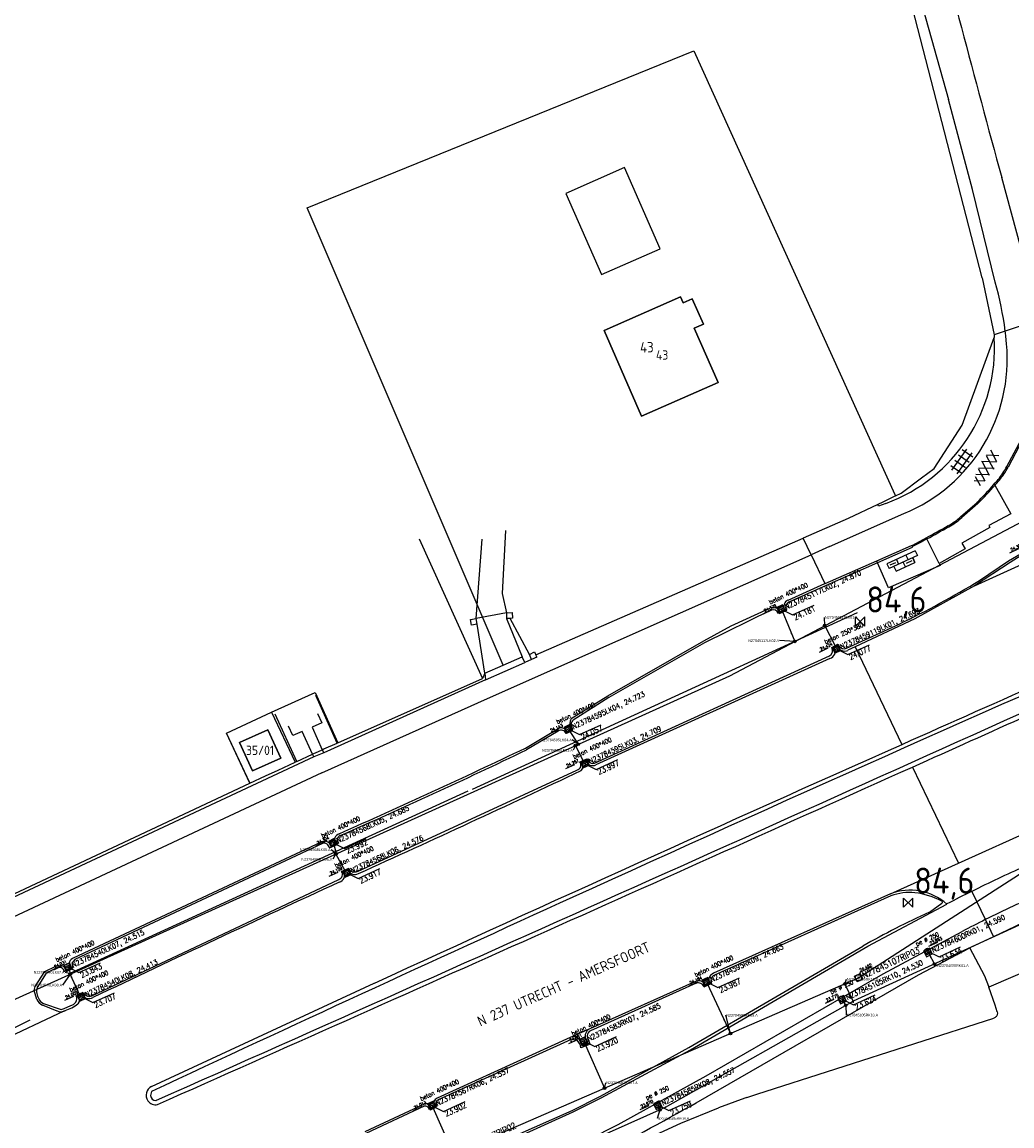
# Model space of a CAD drawing. Extents: x 145741 to 149421, y 457889 to 459999.
# Tile 80 of 84: x 149074 to 149169, y 459683 to 459789. Entities that reach past the tile are written whole.
import ezdxf
from ezdxf.enums import TextEntityAlignment as Align

# ---------------------------------------------------------------- set-up
doc = ezdxf.new("R2010")
doc.units = 0
doc.header["$LTSCALE"] = 4
doc.layers.get('0').update_dxf_attribs({"linetype": 'CONTINUOUS'})
doc.layers.add('alg_hulplijn_afstand', color=6, linetype='CONTINUOUS', plot=False)
for name, color, linetype in [('b_kal_riool__hwa_beton_300', 2, 'CONTINUOUS'), ('b_kal_riool__hwa_pvc_110', 4, 'CONTINUOUS'), ('b_kal_riool__hwa_pvc_125', 2, 'CONTINUOUS'), ('b_kal_riool_hwa_bodemkolk_beton_250x380', 7, 'CONTINUOUS'), ('b_kal_riool_hwa_bodemkolk_pe_rond_250', 7, 'CONTINUOUS'), ('b_kal_riool_hwa_bodemput_beton_400x400', 7, 'CONTINUOUS'), ('b_rio_rwa_kolk_straat_beton @ 1', 3, 'CONTINUOUS'), ('b_rio_rwa_put_inspectie', 170, 'CONTINUOUS'), ('b_rio_txt_bob @ 1', 12, 'CONTINUOUS'), ('MC_MP_aansluit_nummer', 7, 'CONTINUOUS')]:
    doc.layers.add(name, color=color, linetype=linetype)
doc.styles.add('ISO', font='ISO')
doc.styles.add('MC', font='arial.ttf')
doc.styles.add('MUG_standaard', font='romans.shx', dxfattribs={"width": 0.85, "height": 2})
doc.styles.add('MUG_standaard_groot', font='romans.shx', dxfattribs={"width": 0.85, "height": 4})
doc.styles.get("Standard").update_dxf_attribs({"font": 'ISO'})
doc.linetypes.add('HAAG', pattern='A,0.25,-0.25,[151,BLOK.SHX,S=0.25,R=0,X=0,Y=0],-0.25,0.25', length=1)
doc.linetypes.add('RASTER', pattern='A,0.25,-0.25,[150,BLOK.SHX,S=0.25,R=0,X=0,Y=0],-0.25,0.25', length=1)
doc.dimstyles.new('ISO-25', dxfattribs={"dimtxt": 2.5, "dimasz": 2.5, "dimexe": 1.25, "dimexo": 0.625, "dimtad": 1, "dimtxsty": 'Standard', "dimcen": 2.5, "dimadec": 0, "dimazin": 0, "dimtfac": 1, "dimtmove": 0, "dimatfit": 3, "dimfxl": 1, "dimarcsym": 0})

# ---------------------------------------------------------------- blocks, each defined once
blk = doc.blocks.new('kilometerpaal')
at = {"color": 0}
for p, q in [((-0.44, 0.44), (0.44, -0.44)), ((-0.44, -0.44), (-0.44, 0.44)), ((0.44, 0.44), (-0.44, -0.44)), ((0.44, -0.44), (0.44, 0.44))]:
    blk.add_line(p, q, dxfattribs=at)
at = {"color": 0, "style": 'ISO'}
blk.add_attdef('KILOMETERPAAL', (0.59, 0.87), '', height=2.5, dxfattribs=at)
blk = doc.blocks.new('b_rio_rwa_put_inspectie')
for points in [[(-1, 0, -0.414214), (0, 1), (-1, 1)], [(1, 1), (0, 1, -0.414214), (1, 0)]]:
    blk.add_hatch(color=256).paths.add_polyline_path(points)
h = blk.add_hatch(color=256)
h.paths.add_polyline_path([(-1, 0), (-1, -1), (0, -1, -0.414214)])
h.paths.add_polyline_path([(1, -1), (1, 0, -0.414214), (0, -1)])
for p, q in [((-1, 1), (1, 1)), ((-1, -1), (-1, 1)), ((0.74, 0.71), (1.37, 1.41)), ((1, 1), (1, -1)), ((1, -1), (-1, -1))]:
    blk.add_line(p, q)
blk.add_lwpolyline([(1.37, 1.41), (5.37, 1.41)])
blk.add_circle((0, 0), 1)
blk.add_point((0, 0))
blk.add_text('R', height=1).set_placement((0, 0), align=Align.MIDDLE_CENTER)
at = {"style": 'MUG_standaard', "width": 0.85}
blk.add_attdef('hoogte', (1.37, 1.51), '', height=1, dxfattribs=at)
blk.add_attdef('txt', text='', height=2, dxfattribs=at).set_placement((1.5, -0.01), align=Align.MIDDLE_LEFT)
blk = doc.blocks.new('b_rio_txt_bob')
at = {"layer": 'alg_hulplijn_afstand'}
blk.add_lwpolyline([(31.4, 0), (0, 0)], dxfattribs=at)
at = {"style": 'MUG_standaard', "width": 0.85}
blk.add_attdef('hoogte', (7.5, 2.5), '', height=10, dxfattribs=at)
blk.add_attdef('txt', text='', height=10, dxfattribs=at).set_placement((15.8, -15.8), align=Align.BOTTOM_CENTER)
blk = doc.blocks.new('b_rio_rwa_kolk_straat_beton')
for p, q in [((1.25, 1.25), (-1.25, 1.25)), ((-1.25, 1.25), (-1.25, -1.25)), ((-0.94, 0.63), (0.94, 0.63)), ((0.94, 0), (-0.94, 0)), ((1.25, -1.25), (1.25, 1.25)), ((-1.25, -1.25), (1.25, -1.25)), ((-0.94, -0.62), (0.94, -0.62))]:
    blk.add_line(p, q)
at = {"style": 'MUG_standaard', "width": 0.85}
blk.add_attdef('txt', text='', height=2, dxfattribs=at).set_placement((1.75, -0.01), align=Align.MIDDLE_LEFT)
blk = doc.blocks.new('b_kal_riool_hwa_bodemkolk_beton_250x380')
at = {"layer": 'b_kal_riool_hwa_bodemkolk_beton_250x380', "linetype": 'ByBlock', "lineweight": -2}
for p, q in [((-0.5, -0.5), (-0.5, 0.5)), ((-0.5, 0.5), (0, 0.5)), ((0, 0.5), (0.5, 0.5)), ((0, 0), (1.38, -1.73)), ((0.5, 0.5), (0.5, -0.5)), ((0.5, -0.5), (-0.5, -0.5))]:
    blk.add_line(p, q, dxfattribs=at)
blk.add_lwpolyline([(1.38, -1.73), (5.53, -1.77)], dxfattribs=at)
at = {"layer": 'b_kal_riool_hwa_bodemkolk_beton_250x380', "linetype": 'ByBlock', "lineweight": -2, "insert": (-1.35, 2.36), "char_height": 0.8, "attachment_point": 1, "style": 'MUG_standaard_groot'}
blk.add_mtext_dynamic_manual_height_columns('beton 250*380', width=8.1296, gutter_width=6.45, heights=[1.1], dxfattribs=at)
at = {"layer": 'b_kal_riool_hwa_bodemkolk_beton_250x380', "linetype": 'ByBlock', "lineweight": -2, "style": 'MUG_standaard', "width": 0.85}
blk.add_attdef('hoogte', (1.44, -2.79), '', height=1, dxfattribs=at)
blk = doc.blocks.new('b_kal_riool_hwa_bodemkolk_pe_rond_250')
at = {"layer": 'b_kal_riool_hwa_bodemkolk_pe_rond_250'}
blk.add_line((0, 0), (1.38, -1.73), dxfattribs=at)
blk.add_lwpolyline([(1.38, -1.73), (5.53, -1.77)], dxfattribs=at)
blk.add_circle((0, 0), 0.52, dxfattribs=at)
at = {"layer": 'b_kal_riool_hwa_bodemkolk_pe_rond_250', "insert": (-1.35, 2.36), "char_height": 0.8, "attachment_point": 1, "style": 'MUG_standaard_groot'}
blk.add_mtext_dynamic_manual_height_columns('pe {\\H0.91667x;Ø 250}', width=7.1758, gutter_width=20, heights=[1.1], dxfattribs=at)
at = {"layer": 'b_kal_riool_hwa_bodemkolk_pe_rond_250', "style": 'MUG_standaard', "width": 0.85}
blk.add_attdef('hoogte', (1.44, -2.79), '', height=1, dxfattribs=at)
blk = doc.blocks.new('b_kal_riool_hwa_bodemput_beton_400x400')
at = {"layer": 'b_kal_riool_hwa_bodemput_beton_400x400'}
for p, q in [((-0.5, 0.5), (0, 0.5)), ((-0.5, 0.5), (-0.5, -0.5)), ((0, 0.5), (0.5, 0.5)), ((0, 0), (1.38, -1.73)), ((0.5, 0.5), (0.5, -0.5)), ((0.5, -0.5), (-0.5, -0.5))]:
    blk.add_line(p, q, dxfattribs=at)
blk.add_lwpolyline([(1.38, -1.73), (5.53, -1.77)], dxfattribs=at)
at = {"layer": 'b_kal_riool_hwa_bodemput_beton_400x400', "insert": (-1.35, 2.36), "char_height": 0.8, "attachment_point": 1, "style": 'MUG_standaard_groot'}
blk.add_mtext_dynamic_manual_height_columns('beton 400*400', width=9.0862, gutter_width=0, heights=[1.1], dxfattribs=at)
at = {"layer": 'b_kal_riool_hwa_bodemput_beton_400x400', "style": 'MUG_standaard', "width": 0.85}
blk.add_attdef('hoogte', (1.44, -2.79), '', height=1, dxfattribs=at)
blk = doc.blocks.new('MC_MP_100')
at = {"color": 1}
for p, q in [((-0.1, 0), (0.1, 0)), ((0, -0.1), (0, 0.1))]:
    blk.add_line(p, q, dxfattribs=at)
blk.add_circle((0, 0), 0.5)
at = {"style": 'MC', "flags": 1}
for tag, p in [('$POINTNRA', (0.6, 2.5)), ('$POINTNR', (0.6, 1.3)), ('$DESCR', (0.6, 0.1)), ('$GROUP', (0.6, -1.1))]:
    blk.add_attdef(tag, p, '', height=1, dxfattribs=at)

msp = doc.modelspace()

# ---------------------------------------------------------------- linework, layer by layer
at = {"linetype": 'Continuous'}
for p, q in [((149166.56, 459764.4), (149156.93, 459801.72)), ((149160.46, 459791.83), (149163.33, 459781.5)), ((149101.77, 459771.1), (149138.9, 459786.2)), ((149138.9, 459786.2), (149158.18, 459743.6)), ((149165.63, 459772.87), (149163.33, 459781.5)), ((149132.22, 459774.98), (149126.59, 459772.5)), ((149135.66, 459767.18), (149132.22, 459774.98)), ((149170.31, 459767.18), (149168.45, 459774.01)), ((149126.59, 459772.5), (149130.03, 459764.7)), ((149167.83, 459763.98), (149165.63, 459772.87)), ((149120.57, 459727.2), (149101.77, 459771.1)), ((149130.03, 459764.7), (149135.66, 459767.18)), ((149166.56, 459764.4), (149167.71, 459758.91)), ((149130.26, 459759.32), (149137.61, 459762.56)), ((149137.61, 459762.56), (149137.86, 459762)), ((149137.86, 459762), (149138.74, 459762.39)), ((149138.74, 459762.39), (149139.82, 459759.95)), ((149139.82, 459759.95), (149138.91, 459759.55)), ((149172.13, 459760.42), (149168.79, 459759.28)), ((149133.87, 459751.11), (149130.26, 459759.32)), ((149138.91, 459759.55), (149141.21, 459754.34)), ((149164.64, 459750.24), (149167.74, 459758.65)), ((149168.79, 459759.28), (149167.71, 459758.91)), ((149167.71, 459758.91), (149167.74, 459758.77)), ((149167.74, 459758.77), (149167.74, 459758.65)), ((149168.91, 459758.07), (149168.86, 459758.78)), ((149141.21, 459754.34), (149133.87, 459751.11)), ((149161.96, 459746.08), (149164.64, 459750.24)), ((149165.85, 459734.82), (149198.5, 459749.66)), ((149168.95, 459746.27), (149170.36, 459748.9)), ((149170.46, 459748.84), (149169.06, 459746.21)), ((149160.75, 459745.18), (149161.96, 459746.08)), ((149158.78, 459743.72), (149160.75, 459745.18)), ((149167.74, 459744.6), (149167.8, 459744.49)), ((149167.8, 459744.49), (149169.32, 459741.74)), ((149157.05, 459742.86), (149156.57, 459742.64)), ((149158.24, 459743.45), (149157.05, 459742.86)), ((149158.18, 459743.6), (149158.24, 459743.45)), ((149158.24, 459743.45), (149158.78, 459743.72)), ((149164.53, 459741.47), (149166.06, 459742.8)), ((149151.91, 459738.59), (149159.06, 459741.76)), ((149156.57, 459742.64), (149153.71, 459741.29)), ((149156.63, 459742.48), (149156.57, 459742.64)), ((149157.32, 459742.74), (149156.63, 459742.48)), ((149166.15, 459742.72), (149164.61, 459741.38)), ((149169.32, 459741.74), (149167.2, 459740.6)), ((149153.71, 459741.29), (149149.38, 459739.4)), ((149167.3, 459740.43), (149164.63, 459738.93)), ((149167.2, 459740.6), (149167.3, 459740.43)), ((149123.72, 459728.2), (149149.38, 459739.4)), ((149150.14, 459737.81), (149149.38, 459739.4)), ((149151.91, 459738.59), (149150.14, 459737.81)), ((149156.45, 459737.21), (149159.79, 459738.68)), ((149160.72, 459739.02), (149159.82, 459738.57)), ((149159.82, 459738.57), (149159.86, 459738.49)), ((149161.27, 459739.32), (149160.72, 459739.02)), ((149161.27, 459739.32), (149161.21, 459739.43)), ((149162.44, 459736.98), (149161.27, 459739.32)), ((149164.63, 459738.93), (149164.94, 459738.39)), ((149119.08, 459724), (149150.14, 459737.81)), ((149150.14, 459737.81), (149151.47, 459735.03)), ((149159.86, 459738.49), (149156.53, 459737.02)), ((149164.94, 459738.39), (149162.44, 459736.98)), ((149169.11, 459737.22), (149171.02, 459738.35)), ((149170.92, 459738.11), (149169.25, 459737.05)), ((149151.51, 459735.04), (149156.45, 459737.21)), ((149156.53, 459737.02), (149151.6, 459734.85)), ((149156.53, 459737.02), (149156.45, 459737.21)), ((149157.58, 459734.63), (149156.53, 459737.02)), ((149162.54, 459736.76), (149157.58, 459734.63)), ((149162.44, 459736.98), (149162.54, 459736.76)), ((149169.25, 459737.05), (149165.85, 459734.82)), ((149166.32, 459735.34), (149169.11, 459737.22)), ((149147.93, 459733.44), (149151.47, 459735.03)), ((149151.6, 459734.85), (149148.01, 459733.24)), ((149151.47, 459735.03), (149151.51, 459735.04)), ((149165.85, 459734.82), (149160.12, 459731.64)), ((149146.29, 459732.49), (149139.9, 459729.35)), ((149142.48, 459730.97), (149146.19, 459732.68)), ((149147.78, 459732.45), (149147.02, 459732.15)), ((149147.18, 459732.33), (149147.58, 459732.51)), ((149153.56, 459728.84), (149158.6, 459731.15)), ((149160.12, 459731.64), (149154.37, 459728.96)), ((149139.83, 459729.55), (149142.48, 459730.97)), ((149130.63, 459724.25), (149139.83, 459729.55)), ((149139.9, 459729.35), (149130.71, 459724.09)), ((149152.15, 459728.91), (149152.72, 459729.21)), ((149152.67, 459729.04), (149152.33, 459728.88)), ((149120.57, 459727.2), (149122.39, 459728)), ((149122.67, 459727.47), (149122.39, 459728)), ((149123.82, 459727.98), (149123.31, 459727.75)), ((149123.77, 459728.08), (149123.72, 459728.2)), ((149123.82, 459727.98), (149123.77, 459728.08)), ((149129.36, 459717.81), (149151.9, 459728.09)), ((149154.37, 459728.96), (149153.67, 459728.63)), ((149154.37, 459728.96), (149158.85, 459719.58)), ((149118.82, 459726.43), (149120.57, 459727.2)), ((149118.88, 459725.79), (149122.67, 459727.47)), ((149123.31, 459727.75), (149122.67, 459727.47)), ((149151.95, 459727.86), (149129.47, 459717.63)), ((149118.88, 459725.79), (149103.34, 459718.8)), ((149104.69, 459719.76), (149118.58, 459725.91)), ((149118.82, 459726.43), (149118.58, 459725.91)), ((149118.82, 459726.43), (149118.88, 459725.79)), ((149098.32, 459722.68), (149102.53, 459724.59)), ((149102.53, 459724.59), (149104.69, 459719.76)), ((149103.16, 459716.87), (149119.08, 459724)), ((149127.12, 459722.07), (149130.63, 459724.25)), ((149130.71, 459724.09), (149127.3, 459721.93)), ((149094.01, 459720.67), (149098.32, 459722.68)), ((149096.25, 459715.91), (149094.01, 459720.67)), ((149097.98, 459721.01), (149095.26, 459719.78)), ((149099.21, 459718.29), (149097.98, 459721.01)), ((149122.71, 459719.25), (149125.75, 459721.06)), ((149125.86, 459720.88), (149122.82, 459719.07)), ((149127.25, 459721.1), (149126.62, 459720.64)), ((149126.71, 459720.84), (149127.06, 459721.1)), ((149095.26, 459719.78), (149096.49, 459717.05)), ((149103.36, 459719.16), (149104.62, 459719.73)), ((149104.69, 459719.76), (149104.62, 459719.73)), ((149102.38, 459718.39), (149070.04, 459703.28)), ((149100.76, 459717.97), (149102.26, 459718.66)), ((149102.26, 459718.66), (149102.46, 459718.75)), ((149102.38, 459718.39), (149102.26, 459718.66)), ((149103.34, 459718.8), (149102.38, 459718.39)), ((149102.46, 459718.75), (149102.55, 459718.79)), ((149102.55, 459718.79), (149103.21, 459719.09)), ((149103.21, 459719.09), (149103.36, 459719.16)), ((149103.21, 459719.09), (149103.34, 459718.8)), ((149096.49, 459717.05), (149099.21, 459718.29)), ((149098.96, 459717.14), (149100.6, 459717.89)), ((149100.76, 459717.97), (149100.6, 459717.89)), ((149127.93, 459717.93), (149128.67, 459718.22)), ((149128.51, 459718.03), (149128.12, 459717.85)), ((149159.88, 459717.42), (149164.29, 459708.2)), ((149103.16, 459716.87), (149039.01, 459686.86)), ((149096.26, 459715.88), (149097.76, 459716.59)), ((149097.76, 459716.59), (149098.96, 459717.14)), ((149106.59, 459707.41), (149127.65, 459717.13)), ((149072.03, 459704.52), (149096.26, 459715.88)), ((149096.26, 459715.88), (149096.25, 459715.91)), ((149164.29, 459708.2), (149173.08, 459712.15)), ((149079.33, 459699.1), (149103.14, 459710.25)), ((149103.22, 459710.07), (149079.44, 459698.94)), ((149104.71, 459710.04), (149103.88, 459709.65)), ((149104.09, 459709.9), (149104.45, 459710.05)), ((149157.76, 459705.26), (149164.29, 459708.2)), ((149105.06, 459707.41), (149105.71, 459707.67)), ((149105.65, 459707.51), (149105.32, 459707.36)), ((149081.08, 459695.45), (149104.79, 459706.64)), ((149157.76, 459705.26), (149140.77, 459697.62)), ((149157.81, 459705.07), (149140.86, 459697.44)), ((149165.58, 459705.49), (149166.88, 459702.77)), ((149155.61, 459700.22), (149163.18, 459704.27)), ((149161.51, 459703.5), (149162.71, 459704.36)), ((149166.88, 459702.77), (149167.66, 459701.13)), ((149171.99, 459703.19), (149167.66, 459701.13)), ((149157.07, 459697.58), (149164.66, 459701.65)), ((149167.66, 459701.13), (149165.39, 459700.06)), ((149138.42, 459690.5), (149155.1, 459700.22)), ((149138.55, 459690.28), (149155.61, 459700.22)), ((149160.47, 459697.47), (149165.39, 459700.06)), ((149166.82, 459697.35), (149165.39, 459700.06)), ((149076.56, 459697.8), (149077.63, 459698.32)), ((149077.63, 459698.32), (149078.01, 459698.38)), ((149079.44, 459698.94), (149079.18, 459698.63)), ((149079.18, 459698.63), (149079.21, 459698.11)), ((149173.33, 459698.95), (149167.22, 459696.3)), ((149075.65, 459696.35), (149076.56, 459697.8)), ((149076.68, 459697.62), (149075.82, 459696.25)), ((149077.72, 459698.14), (149076.68, 459697.62)), ((149079.21, 459698.11), (149078.44, 459697.78)), ((149078.63, 459697.98), (149078.99, 459698.15)), ((149139.12, 459685.2), (149160.47, 459697.47)), ((149140.08, 459687.78), (149157.07, 459697.58)), ((149167.2, 459696.34), (149166.82, 459697.35)), ((149075.54, 459695.97), (149075.65, 459696.35)), ((149086.82, 459686.75), (149108.19, 459696.66)), ((149139.04, 459696.84), (149128.89, 459692.29)), ((149139.11, 459696.66), (149128.96, 459692.1)), ((149140.59, 459696.63), (149139.86, 459696.3)), ((149140.37, 459696.65), (149140.01, 459696.49)), ((149167.22, 459696.3), (149167.2, 459696.34)), ((149167.81, 459694.56), (149167.22, 459696.3)), ((149075.8, 459695.11), (149075.54, 459695.97)), ((149079.57, 459695.46), (149080.26, 459695.75)), ((149080.16, 459695.57), (149079.78, 459695.42)), ((149077.75, 459694), (149076.34, 459694.56)), ((149076.42, 459694.73), (149078.13, 459694.15)), ((149078.13, 459694.15), (149078.41, 459694.23)), ((149078.41, 459694.23), (149079.07, 459694.52)), ((149079.07, 459694.52), (149079.33, 459694.64)), ((149079.33, 459694.64), (149079.55, 459694.86)), ((149168.03, 459693.92), (149167.81, 459694.56)), ((149078.4, 459693.98), (149069.99, 459690.04)), ((149144.92, 459686.03), (149167.69, 459693.31)), ((149167.81, 459693.37), (149167.69, 459693.31)), ((149167.9, 459693.44), (149167.81, 459693.37)), ((149167.91, 459693.45), (149167.9, 459693.44)), ((149167.92, 459693.47), (149167.91, 459693.45)), ((149167.98, 459693.55), (149167.92, 459693.47)), ((149168.01, 459693.61), (149167.98, 459693.55)), ((149167.98, 459693.55), (149167.98, 459693.55)), ((149168.03, 459693.67), (149168.01, 459693.61)), ((149168.03, 459693.92), (149168.04, 459693.8)), ((149168.04, 459693.8), (149168.03, 459693.68)), ((149168.03, 459693.68), (149168.03, 459693.67)), ((149168.04, 459693.8), (149168.04, 459693.8)), ((149128.89, 459692.29), (149127.02, 459691.46)), ((149127.02, 459691.46), (149114.24, 459685.63)), ((149127.1, 459691.27), (149114.32, 459685.46)), ((149128.2, 459690.64), (149128.01, 459691.1)), ((149128.92, 459690.83), (149128.03, 459690.47)), ((149128.68, 459690.85), (149128.2, 459690.64)), ((149128.51, 459691.32), (149128.68, 459690.85)), ((149129.92, 459685.83), (149138.42, 459690.5)), ((149130, 459685.67), (149138.55, 459690.28)), ((149131.62, 459683.11), (149140.08, 459687.78)), ((149086.8, 459686.28), (149086.7, 459685.9)), ((149127.2, 459684.46), (149129.92, 459685.83)), ((149127.3, 459684.31), (149130, 459685.67)), ((149143.78, 459685.62), (149141.24, 459684.71)), ((149143.97, 459685.69), (149143.78, 459685.62)), ((149143.97, 459685.69), (149144.92, 459686.03)), ((149112.91, 459685.04), (149107.28, 459682.39)), ((149112.99, 459684.85), (149107.39, 459682.23)), ((149114.22, 459684.86), (149113.49, 459684.51)), ((149113.98, 459684.89), (149113.62, 459684.7)), ((149121.64, 459681.98), (149127.2, 459684.46)), ((149137.63, 459683.23), (149141.24, 459684.71)), ((149121.8, 459681.83), (149127.3, 459684.31)), ((149128.77, 459681.65), (149131.62, 459683.11)), ((149134.02, 459681.58), (149137.63, 459683.23))]:
    msp.add_line(p, q, dxfattribs=at)
for p, q in [((149137.61, 459762.56), (149130.26, 459759.32)), ((149137.86, 459762), (149137.61, 459762.56)), ((149138.74, 459762.39), (149137.86, 459762)), ((149139.82, 459759.95), (149138.74, 459762.39)), ((149138.91, 459759.55), (149139.82, 459759.95)), ((149130.26, 459759.32), (149133.87, 459751.11)), ((149141.21, 459754.34), (149138.91, 459759.55)), ((149133.87, 459751.11), (149141.21, 459754.34)), ((149120.8, 459740.12), (149120.47, 459734.07)), ((149112.51, 459739.33), (149118.58, 459725.91)), ((149117.97, 459731.67), (149118.56, 459739.3)), ((149120.47, 459734.07), (149120.88, 459732.23)), ((149120.88, 459732.23), (149117.97, 459731.67)), ((149120.88, 459732.23), (149121.43, 459732.26)), ((149120.88, 459732.23), (149120.91, 459731.69)), ((149121.43, 459732.26), (149121.46, 459731.71)), ((149117.43, 459731.58), (149117.97, 459731.67)), ((149117.54, 459731.04), (149117.43, 459731.58)), ((149118.08, 459731.15), (149117.54, 459731.04)), ((149118.08, 459731.15), (149117.97, 459731.67)), ((149118.82, 459726.43), (149118.08, 459731.15)), ((149121.26, 459731.7), (149120.91, 459731.69)), ((149120.91, 459731.69), (149122.39, 459728)), ((149121.46, 459731.71), (149121.26, 459731.7)), ((149123.09, 459728.24), (149121.26, 459731.7)), ((149123.09, 459728.24), (149123.59, 459728.48)), ((149123.31, 459727.75), (149123.09, 459728.24)), ((149123.59, 459728.48), (149123.72, 459728.2)), ((149104.62, 459719.73), (149102.6, 459724.3)), ((149094.01, 459720.67), (149098.32, 459722.68)), ((149098.32, 459722.68), (149100.6, 459717.89)), ((149100.76, 459717.97), (149098.67, 459722.49)), ((149103.15, 459721.67), (149102.23, 459721.26)), ((149102.74, 459722.58), (149103.15, 459721.67)), ((149096.26, 459715.88), (149094.01, 459720.67)), ((149095.26, 459719.78), (149097.98, 459721.01)), ((149097.98, 459721.01), (149099.21, 459718.29)), ((149100.37, 459720.44), (149099.96, 459721.35)), ((149101.28, 459720.85), (149100.37, 459720.44)), ((149102.26, 459718.66), (149101.28, 459720.85)), ((149102.23, 459721.26), (149103.21, 459719.09)), ((149096.49, 459717.05), (149095.26, 459719.78)), ((149099.21, 459718.29), (149096.49, 459717.05))]:
    msp.add_line(p, q)
at = {"linetype": 'ByBlock', "lineweight": -2}
for p, q in [((149163.67, 459745.92), (149165.09, 459747.95)), ((149164.18, 459745.56), (149165.6, 459747.6)), ((149165.32, 459746.65), (149164.3, 459747.36)), ((149165.68, 459747.16), (149164.65, 459747.88)), ((149166.95, 459747.33), (149167.66, 459746.01)), ((149166.99, 459747.39), (149168.18, 459747.35)), ((149167.37, 459747.87), (149167.96, 459746.77)), ((149164.61, 459745.62), (149163.58, 459746.34)), ((149164.96, 459746.14), (149163.94, 459746.85)), ((149166.2, 459746.08), (149166.84, 459744.9)), ((149166.24, 459746.16), (149167.71, 459746.11)), ((149166.52, 459746.78), (149167.95, 459746.73)), ((149166.53, 459746.79), (149167.25, 459745.45)), ((149165.81, 459744.92), (149166.83, 459744.89)), ((149165.89, 459745.33), (149166.37, 459744.44)), ((149165.98, 459745.54), (149167.29, 459745.5)), ((149160.15, 459738.19), (149157.43, 459736.93)), ((149160.36, 459737.73), (149157.64, 459736.47)), ((149159.25, 459737.77), (149159.46, 459737.31)), ((149160.12, 459737.07), (149159.91, 459737.52)), ((149159.91, 459737.52), (149160.12, 459737.07)), ((149160.15, 459738.19), (149160.36, 459737.73)), ((149157.43, 459736.93), (149157.64, 459736.47)), ((149158.09, 459736.68), (149158.3, 459736.23)), ((149158.3, 459736.23), (149160.12, 459737.07)), ((149158.34, 459737.35), (149158.55, 459736.89)), ((149159.21, 459736.65), (149159, 459737.1))]:
    msp.add_line(p, q, dxfattribs=at)
at = {"linetype": 'HAAG'}
for p, q in [((149154.58, 459732.23), (149117.61, 459715.28)), ((149117.17, 459715.1), (149078.83, 459697.55))]:
    msp.add_line(p, q, dxfattribs=at)
at = {"linetype": 'RASTER', "lineweight": -3}
msp.add_line((149075.11, 459693.13), (149071.1, 459691.15), dxfattribs=at)
at = {"linetype": 'ByBlock', "lineweight": -2}
for points in [[(149158.26, 459737.04), (149157.72, 459736.79)], [(149159.83, 459737.21), (149159.29, 459736.96)]]:
    msp.add_lwpolyline(points, dxfattribs=at)
at = {"linetype": 'Continuous'}
for centre, radius, start, end in [((150612.8, 460169.25), 1497.45, 194.16236, 195.30385), ((149131.9, 459754.16), 37.25, 7.9091, 15.3004), ((149151.87, 459757.68), 15.9, 290.0285, 3.4772), ((149134.4, 459754.51), 34.72, 7.0567, 7.8938), ((149152.94, 459756.58), 16.04, 292.4329, 5.3312), ((149163.12, 459749.3), 6.57, 319.414, 332.5725), ((149163.12, 459749.3), 6.69, 319.3953, 332.5397), ((149125.94, 459781.23), 55.58, 318.766, 319.3433), ((149136.11, 459772.35), 42.2, 318.6799, 319.5009), ((149138.01, 459770.73), 39.58, 315.1311, 318.6916), ((149137.85, 459770.88), 39.93, 315.1329, 318.6119), ((149160.5, 459745.83), 5.94, 298.2196, 312.7403), ((149160.54, 459745.78), 6, 298.1425, 312.7759), ((149106.44, 459840.64), 115.07, 298.422, 299.6177), ((148644.69, 460668.64), 1063.24, 299.06846, 299.19808), ((149103.36, 459846.11), 121.35, 297.7108, 298.4718), ((149119.35, 459812.6), 90.42, 295.7266, 301.2954), ((149148.21, 459732.81), 0.698, 114.1495, 205.6101), ((149148.23, 459732.75), 0.543, 114.1592, 214.1583), ((149146.49, 459731.94), 0.795, 29.6602, 112.1568), ((149146.48, 459731.95), 0.578, 20.9869, 109.3833), ((150703.26, 456250.11), 3797.3, 113.53053, 114.52116), ((151205.28, 455128.86), 5026.18, 113.67376, 114.02611), ((149153.36, 459729.28), 0.725, 199.8315, 295.6167), ((149153.3, 459729.39), 0.607, 197.8352, 295.1076), ((149151.6, 459728.63), 0.617, 298.976, 27.1912), ((149151.79, 459728.5), 0.664, 284.7509, 34.7162), ((143046.57, 473288.91), 14884.38, 293.943732, 294.343358), ((139405.77, 481417.21), 23791.25, 294.204045, 294.262976), ((149128.06, 459721.52), 1.09, 149.5064, 203.1222), ((149127.68, 459721.49), 0.58, 130.4111, 222.153), ((149126.13, 459720.51), 0.672, 29.8874, 124.1844), ((149126.13, 459720.43), 0.531, 23.3581, 121.1308), ((151228.12, 455076.93), 5082.91, 114.02295, 114.64971), ((148826.36, 460340.51), 688.33, 293.86263, 295.50239), ((148884.93, 460212.63), 547.89, 293.6722, 295.733), ((140985.78, 477908.67), 19943.35, 293.968323, 294.196412), ((149127.56, 459717.62), 0.491, 280.87, 40.25), ((149127.65, 459717.5), 0.59, 316.1672, 36.1141), ((149129.18, 459718.28), 0.714, 200.7575, 294.2907), ((149129.17, 459718.29), 0.514, 188.0312, 290.7992), ((148513.98, 461016.84), 1437.52, 294.34944, 295.28911), ((149105.06, 459710.38), 0.688, 110.7201, 208.4915), ((149103.42, 459709.53), 0.767, 28.3019, 111.6646), ((149103.4, 459709.62), 0.486, 4.3113, 111.0394), ((149105.15, 459710.35), 0.54, 115.6937, 215.2573), ((149224.51, 459586.67), 132.63, 113.9682, 116.3794), ((149104.65, 459707.12), 0.501, 285.4933, 35.34), ((149104.6, 459707.1), 0.767, 289.0003, 20.2078), ((149106.33, 459707.89), 0.774, 209.6214, 296.6711), ((149106.29, 459708.03), 0.68, 211.2418, 295.5041), ((149919.98, 457934.71), 1950.19, 114.70702, 115.47529), ((150956.86, 455681.82), 4419.59, 114.4547, 115.03235), ((149159.64, 459700.23), 5.37, 48.7423, 110.4974), ((149159.62, 459699.97), 5.41, 84.6785, 109.4921), ((149158.96, 459697.15), 8.29, 63.2833, 81.9374), ((149219.94, 459595.55), 122.65, 116.3079, 117.565), ((149223.5, 459588.47), 127.56, 113.6904, 116.3539), ((149162.64, 459704.45), 0.117, 311.6206, 64.805), ((149195.97, 459628.27), 82.75, 114.614, 119.5985), ((149223.85, 459587.84), 128.28, 116.3696, 117.4812), ((149077.95, 459697.62), 0.768, 28.3996, 85.8971), ((149079.57, 459698.48), 0.668, 110.6794, 209.4123), ((149077.94, 459697.68), 0.507, 10.7077, 115.8439), ((149141.04, 459696.94), 0.733, 111.9102, 203.0856), ((149141.13, 459696.91), 0.601, 117.0029, 207.3182), ((149077.12, 459695.89), 1.35, 164.5541, 212.3152), ((149139.35, 459696.18), 0.724, 24.7787, 115.3217), ((149139.32, 459696.13), 0.57, 18.0211, 111.9867), ((149076.75, 459695.51), 1.03, 202.9397, 246.639), ((149076.72, 459695.47), 0.793, 202.2779, 247.7221), ((149079.03, 459695.17), 0.612, 328.8584, 27.9118), ((149079.24, 459695.08), 0.643, 322.3793, 32.1681), ((149080.8, 459695.92), 0.732, 208.6989, 299.7717), ((149080.85, 459696.09), 0.684, 210.4551, 289.8139), ((149078.1, 459694.77), 0.84, 245.7066, 290.7303), ((149078.1, 459694.75), 0.825, 290.7392, 299.567), ((149077.2, 459698.03), 4.2, 288.1727, 297.9299), ((149077.28, 459697.89), 4.04, 297.8753, 307.6052), ((149129.21, 459691.6), 0.76, 115.348, 202.0486), ((149129.2, 459691.6), 0.552, 115.5358, 174.9944), ((149127.32, 459690.76), 0.766, 26.9773, 113.5317), ((149127.33, 459690.76), 0.559, 56.9553, 114.7677), ((149126.89, 459690.36), 1.15, 5.1421, 49.4114), ((149130.56, 459691.83), 1.92, 185.5431, 211.6196), ((149087.19, 459685.92), 0.912, 114.0758, 215.4495), ((149087.25, 459685.96), 0.551, 186.363, 268.7712), ((149114.4, 459685.16), 0.498, 108.6722, 213.4942), ((149087.19, 459685.92), 0.915, 215.6406, 283.0623), ((149113.13, 459684.57), 0.517, 15.0671, 114.5924), ((149113.08, 459684.44), 0.421, 9.3432, 102.2875), ((149114.46, 459685.13), 0.359, 113.3127, 227.825), ((149006.72, 459919.44), 269.07, 297.0351, 299.4777)]:
    msp.add_arc(centre, radius, start, end, dxfattribs=at)
at = {"layer": 'b_kal_riool__hwa_beton_300'}
msp.add_line((149154.71, 459697.2, 24.47), (149171.07, 459707.72, 24.58), dxfattribs=at)
at = {"layer": 'b_kal_riool__hwa_beton_300', "elevation": 23.81}
msp.add_lwpolyline([(149066.02, 459691.69), (149142.33, 459726.19), (149213.72, 459763.86)], dxfattribs=at)
at = {"layer": 'b_kal_riool__hwa_beton_300'}
msp.add_polyline3d([(149115.93, 459680.34, 24.58), (149154.71, 459697.2, 24.47)], dxfattribs=at)
msp.add_point((149154.71, 459697.2, 24.47), dxfattribs=at)
at = {"layer": 'b_kal_riool__hwa_pvc_110'}
for points in [[(149161.45, 459699.52, 24.58), (149161.99, 459698.51, 24.65)], [(149153.18, 459694.98, 24.52), (149153.47, 459694.54, 24.57)], [(149135.47, 459684.83, 24.56), (149135.63, 459684.52, 24.57)]]:
    msp.add_polyline3d(points, dxfattribs=at)
for p in [(149161.45, 459699.52, 24.58), (149161.64, 459699.16, 24.61), (149153.18, 459694.98, 24.52), (149153.48, 459694.53, 24.57), (149135.47, 459684.83, 24.56), (149135.63, 459684.52, 24.57)]:
    msp.add_point(p, dxfattribs=at)
at = {"layer": 'b_kal_riool__hwa_pvc_125'}
for points in [[(149147.36, 459732.42, 24.85), (149148.58, 459729.49, 24.9)], [(149152.51, 459728.95, 24.72), (149151.45, 459731.01, 23.81)], [(149232.3, 459730.68, 24.81), (149154.17, 459694.94, 24.57)], [(149126.92, 459720.92, 24.73), (149127.77, 459719.61, 25.02)], [(149128.31, 459717.94, 24.7), (149127.52, 459719.5, 23.81)], [(149104.3, 459710, 24.69), (149104.55, 459709.11, 24.82)], [(149105.44, 459707.4, 24.58), (149104.5, 459709.09, 23.81)], [(149078.85, 459698.01, 24.64), (149079.05, 459697.58, 23.81)], [(149079.96, 459695.47, 24.41), (149078.98, 459697.55, 24.65)], [(149109.79, 459670.99, 24.61), (149124.33, 459679.47, 24.52), (149128.99, 459681.56, 24.52), (149136.17, 459684.76, 24.57), (149154.17, 459694.94, 24.57), (149153.38, 459696.6, 24.49)], [(149140.16, 459696.63, 24.65), (149142.4, 459691.85, 24.68)], [(149128.36, 459691, 24.6), (149130.31, 459686.59, 24.54)], [(149113.83, 459684.74, 24.65), (149115.69, 459680.56, 22.44)]]:
    msp.add_polyline3d(points, dxfattribs=at)
for p in [(149147.36, 459732.42, 24.85), (149148.26, 459730.25, 24.88), (149151.45, 459731.01, 23.81), (149152.51, 459728.95, 24.72), (149126.92, 459720.92, 24.73), (149127.52, 459719.5, 23.81), (149127.77, 459719.61, 25.02), (149128.31, 459717.94, 24.7), (149104.3, 459710, 24.69), (149104.46, 459709.42, 24.77), (149104.5, 459709.09, 23.81), (149105.44, 459707.4, 24.58), (149078.85, 459698.01, 24.64), (149079.05, 459697.58, 23.81), (149079.12, 459697.26, 24.61), (149140.16, 459696.63, 24.65), (149153.38, 459696.6, 24.49), (149079.96, 459695.47, 24.41), (149154.17, 459694.94, 24.57), (149154.19, 459694.85, 24.6), (149141.8, 459693.14, 24.67), (149128.36, 459691, 24.6), (149130.28, 459686.66, 24.62), (149113.83, 459684.74, 24.65), (149136.17, 459684.76, 24.57)]:
    msp.add_point(p, dxfattribs=at)

# ---------------------------------------------------------------- block references
for p in [(149154.86, 459731.39), (149159.46, 459704.4)]:
    msp.add_blockref('kilometerpaal', p).add_auto_attribs({'KILOMETERPAAL': '84,6'})
at = {"layer": 'b_kal_riool_hwa_bodemkolk_beton_250x380', "xscale": 0.55, "yscale": 0.55, "zscale": 0.55, "rotation": 25}
msp.add_blockref('b_kal_riool_hwa_bodemkolk_beton_250x380', (149152.58, 459728.76, 24.08), dxfattribs=at).add_auto_attribs({'hoogte': '24.077'})
at = {"layer": 'b_kal_riool_hwa_bodemkolk_pe_rond_250', "xscale": 0.55, "yscale": 0.55, "zscale": 0.55, "rotation": 25}
for p, values in [((149161.34, 459699.75, 23.63), {'hoogte': '23.634'}), ((149153.12, 459695.15, 23.62), {'hoogte': '23.624'}), ((149135.41, 459684.99, 23.76), {'hoogte': '23.759'})]:
    msp.add_blockref('b_kal_riool_hwa_bodemkolk_pe_rond_250', p, dxfattribs=at).add_auto_attribs(values)
at = {"layer": 'b_kal_riool_hwa_bodemput_beton_400x400', "xscale": 0.55, "yscale": 0.55, "zscale": 0.55, "rotation": 25}
for p, values in [((149147.26, 459732.57, 24.18), {'hoogte': '24.181'}), ((149126.83, 459721.08, 24.06), {'hoogte': '24.057'}), ((149128.42, 459717.73, 24), {'hoogte': '23.997'}), ((149104.26, 459710.15, 23.99), {'hoogte': '23.992'}), ((149105.55, 459707.28, 23.92), {'hoogte': '23.917'}), ((149078.75, 459698.23, 23.84), {'hoogte': '23.843'}), ((149140.1, 459696.79, 23.99), {'hoogte': '23.987'}), ((149080.08, 459695.35, 23.71), {'hoogte': '23.707'}), ((149128.3, 459691.14, 23.92), {'hoogte': '23.920'}), ((149113.75, 459684.9, 23.9), {'hoogte': '23.902'})]:
    msp.add_blockref('b_kal_riool_hwa_bodemput_beton_400x400', p, dxfattribs=at).add_auto_attribs(values)
at = {"layer": 'b_rio_rwa_kolk_straat_beton @ 1', "xscale": 0.25, "yscale": 0.25, "zscale": 0.25, "rotation": 25}
for p, values in [((149147.26, 459732.58, 24.87), {'txt': 'N237845117LK02, 24.870'}), ((149152.57, 459728.76, 24.69), {'txt': 'N2378459119LK01, 24.693'}), ((149126.83, 459721.08, 24.72), {'txt': 'N23784595LK04, 24.723'}), ((149128.42, 459717.76, 24.71), {'txt': 'N23784595LK03, 24.709'}), ((149104.21, 459710.14, 24.68), {'txt': 'N23784568LK05, 24.685'}), ((149105.56, 459707.27, 24.58), {'txt': 'N23784568LK06, 24.576'}), ((149161.37, 459699.63, 24.59), {'txt': 'N23784600RK01, 24.590'}), ((149078.78, 459698.2, 24.52), {'txt': 'N23784540LK07, 24.515'}), ((149140.08, 459696.8, 24.66), {'txt': 'N23784595RK09, 24.663'}), ((149080.06, 459695.36, 24.41), {'txt': 'N23784540LK08, 24.413'}), ((149153.12, 459695.09, 24.53), {'txt': 'N237845105RK10, 24.530'}), ((149128.29, 459691.12, 24.59), {'txt': 'N23784583RK07, 24.585'}), ((149113.74, 459684.93, 24.56), {'txt': 'N23784567RK06, 24.557'}), ((149135.42, 459684.95, 24.56), {'txt': 'N23784585RK08, 24.557'})]:
    msp.add_blockref('b_rio_rwa_kolk_straat_beton', p, dxfattribs=at).add_auto_attribs(values)
at = {"layer": 'b_rio_rwa_put_inspectie', "xscale": 0.2999999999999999, "yscale": 0.2999999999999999, "zscale": 0.2999999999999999, "rotation": 25.00000000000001}
for p, values in [((149154.7, 459697.19, 24.46), {'hoogte': '24.462', 'txt': 'N27845107RIP03'}), ((149115.95, 459680.36, 24.58), {'hoogte': '24.580', 'txt': 'N23784567RIP02'})]:
    msp.add_blockref('b_rio_rwa_put_inspectie', p, dxfattribs=at).add_auto_attribs(values)
at = {"layer": 'b_rio_txt_bob @ 1'}
ref = msp.add_blockref('b_rio_txt_bob', (149169.21, 459737.97, 24.37), dxfattribs=dict(at, xscale=0.03, yscale=0.03, zscale=0.03, rotation=25))
ref.add_attrib('hoogte', '24.366', (149169.39, 459738.13, 24.37), dxfattribs={"layer": '0', "height": 0.3, "rotation": 25, "style": 'MUG_standaard', "width": 0.85})
ref = msp.add_blockref('b_rio_txt_bob', (149145.54, 459732.11, 24.38), dxfattribs=dict(at, xscale=0.03, yscale=0.03, zscale=0.03, rotation=25))
ref.add_attrib('hoogte', '24.379', (149145.71, 459732.27, 24.38), dxfattribs={"layer": '0', "height": 0.3, "rotation": 25, "style": 'MUG_standaard', "width": 0.85})
ref = msp.add_blockref('b_rio_txt_bob', (149150.91, 459728.43, 24.42), dxfattribs=dict(at, xscale=0.03, yscale=0.03, zscale=0.03, rotation=25))
ref.add_attrib('hoogte', '24.424', (149151.08, 459728.59, 24.42), dxfattribs={"layer": '0', "height": 0.3, "rotation": 25, "style": 'MUG_standaard', "width": 0.85})
ref = msp.add_blockref('b_rio_txt_bob', (149125.02, 459720.61, 24.14), dxfattribs=dict(at, xscale=0.03, yscale=0.03, zscale=0.03, rotation=25))
ref.add_attrib('hoogte', '24.143', (149125.19, 459720.78, 24.14), dxfattribs={"layer": '0', "height": 0.3, "rotation": 25, "style": 'MUG_standaard', "width": 0.85})
ref = msp.add_blockref('b_rio_txt_bob', (149126.56, 459717.24, 24.27), dxfattribs=dict(at, xscale=0.03, yscale=0.03, zscale=0.03, rotation=25))
ref.add_attrib('hoogte', '24.267', (149126.73, 459717.4, 24.27), dxfattribs={"layer": '0', "height": 0.3, "rotation": 25, "style": 'MUG_standaard', "width": 0.85})
ref = msp.add_blockref('b_rio_txt_bob', (149102.59, 459709.83, 24.3), dxfattribs=dict(at, xscale=0.03, yscale=0.03, zscale=0.03, rotation=25))
ref.add_attrib('hoogte', '24.304', (149102.77, 459709.99, 24.3), dxfattribs={"layer": '0', "height": 0.3, "rotation": 25, "style": 'MUG_standaard', "width": 0.85})
ref = msp.add_blockref('b_rio_txt_bob', (149103.84, 459706.91, 24.16), dxfattribs=dict(at, xscale=0.03, yscale=0.03, zscale=0.03, rotation=25))
ref.add_attrib('hoogte', '24.159', (149104.02, 459707.08, 24.16), dxfattribs={"layer": '0', "height": 0.3, "rotation": 25, "style": 'MUG_standaard', "width": 0.85})
ref = msp.add_blockref('b_rio_txt_bob', (149161.43, 459700.18, 23.86), dxfattribs=dict(at, xscale=0.03, yscale=0.03, zscale=0.03, rotation=25))
ref.add_attrib('hoogte', '23.863', (149161.61, 459700.34, 23.86), dxfattribs={"layer": '0', "height": 0.3, "rotation": 25, "style": 'MUG_standaard', "width": 0.85})
ref = msp.add_blockref('b_rio_txt_bob', (149077.38, 459697.93, 24.03), dxfattribs=dict(at, xscale=0.03, yscale=0.03, zscale=0.03, rotation=25))
ref.add_attrib('hoogte', '24.031', (149077.55, 459698.09, 24.03), dxfattribs={"layer": '0', "height": 0.3, "rotation": 25, "style": 'MUG_standaard', "width": 0.85})
ref = msp.add_blockref('b_rio_txt_bob', (149138.39, 459696.38, 24.18), dxfattribs=dict(at, xscale=0.03, yscale=0.03, zscale=0.03, rotation=25))
ref.add_attrib('hoogte', '24.184', (149138.56, 459696.55, 24.18), dxfattribs={"layer": '0', "height": 0.3, "rotation": 25, "style": 'MUG_standaard', "width": 0.85})
ref = msp.add_blockref('b_rio_txt_bob', (149078.45, 459695, 24), dxfattribs=dict(at, xscale=0.03, yscale=0.03, zscale=0.03, rotation=25))
ref.add_attrib('hoogte', '24.005', (149078.62, 459695.16, 24), dxfattribs={"layer": '0', "height": 0.3, "rotation": 25, "style": 'MUG_standaard', "width": 0.85})
ref = msp.add_blockref('b_rio_txt_bob', (149151.49, 459694.71, 23.77), dxfattribs=dict(at, xscale=0.03, yscale=0.03, zscale=0.03, rotation=25))
ref.add_attrib('hoogte', '23.775', (149151.67, 459694.87, 23.77), dxfattribs={"layer": '0', "height": 0.3, "rotation": 25, "style": 'MUG_standaard', "width": 0.85})
ref = msp.add_blockref('b_rio_txt_bob', (149126.86, 459690.85, 24.09), dxfattribs=dict(at, xscale=0.03, yscale=0.03, zscale=0.03, rotation=25))
ref.add_attrib('hoogte', '24.091', (149127.04, 459691.02, 24.09), dxfattribs={"layer": '0', "height": 0.3, "rotation": 25, "style": 'MUG_standaard', "width": 0.85})
ref = msp.add_blockref('b_rio_txt_bob', (149111.91, 459684.4, 24.01), dxfattribs=dict(at, xscale=0.03, yscale=0.03, zscale=0.03, rotation=25))
ref.add_attrib('hoogte', '24.013', (149112.08, 459684.57, 24.01), dxfattribs={"layer": '0', "height": 0.3, "rotation": 25, "style": 'MUG_standaard', "width": 0.85})
ref = msp.add_blockref('b_rio_txt_bob', (149133.7, 459684.51, 23.97), dxfattribs=dict(at, xscale=0.03, yscale=0.03, zscale=0.03, rotation=25))
ref.add_attrib('hoogte', '23.970', (149133.87, 459684.68, 23.97), dxfattribs={"layer": '0', "height": 0.3, "rotation": 25, "style": 'MUG_standaard', "width": 0.85})
at = {"layer": 'MC_MP_aansluit_nummer', "xscale": 0.25, "yscale": 0.25, "zscale": 0.25}
for p in [(149151.45, 459731.01, 23.81), (149148.58, 459729.49, 24.9), (149127.52, 459719.5, 23.81), (149127.77, 459719.61, 25.02), (149104.5, 459709.09, 23.81), (149104.55, 459709.11, 24.82), (149161.99, 459698.51, 24.6), (149078.98, 459697.55, 24.65), (149079.05, 459697.58, 23.81), (149153.38, 459696.6, 24.49), (149153.47, 459694.54, 24.57), (149142.4, 459691.85, 24.68), (149130.31, 459686.59, 24.54), (149135.63, 459684.52, 24.57)]:
    msp.add_blockref('MC_MP_100', p, dxfattribs=at)

# ---------------------------------------------------------------- texts
for s, rotation, p in [('43', 1.3155, (149133.73, 459757.21)), ('N 237 UTRECHT - AMERSFOORT', 23.9117, (149118.38, 459692.49))]:
    msp.add_text(s, height=1, rotation=rotation).set_placement(p)
at = {"style": 'ISO'}
for s, p in [('43', (149135.84, 459756.98)), ('35/01', (149097.23, 459719.03))]:
    msp.add_text(s, height=0.9, dxfattribs=at).set_placement(p, align=Align.MIDDLE_CENTER)
at = {"layer": 'MC_MP_aansluit_nummer', "char_height": 0.25, "style": 'MC'}
for s, insert, attachment_point in [('N278459119LK01.A', (149151.48, 459731.79, 24.92), 4), ('N27845117LK02.A', (149147.07, 459729.56, 24.88), 6), ('N23784595LK04.A', (149127.16, 459720.03, 24.95), 6), ('N23784595LK03.A', (149127.26, 459719.03, 24.93), 6), ('N23784568LK05.A', (149104, 459709.49, 24.77), 6), ('N23784568LK06.A', (149104.16, 459708.57, 24.76), 6), ('N23784600RK01.A', (149162.26, 459698.36, 24.61), 4), ('N23784540LK07.A', (149078.45, 459697.71, 24.66), 6), ('N27845105RK12.A', (149153.58, 459697.05, 24.49), 4), ('N23784540LK08.A', (149078.22, 459696.49, 24.61), 6), ('N23784595RK09.A', (149142, 459693.59, 24.67), 4), ('N27845105RK10.A', (149153.57, 459693.61, 24.57), 4), ('N23784583RK07.A', (149130.48, 459687.11, 24.62), 4), ('N23784585RK08.A', (149135.42, 459683.68, 24.57), 4)]:
    msp.add_mtext(s, dxfattribs=dict(at, insert=insert, attachment_point=attachment_point))

# ---------------------------------------------------------------- leaders
at = {"layer": 'MC_MP_aansluit_nummer', "annotation_type": 0, "has_hookline": 1}
for points, hookline_direction, text_width in [([(149151.45, 459731.01, 24.92), (149151.43, 459731.79, 24.92)], 0, 3.12), ([(149148.58, 459729.49, 24.88), (149147.12, 459729.56, 24.88)], 1, 2.93), ([(149127.77, 459719.61, 24.95), (149127.21, 459720.03, 24.95)], 1, 2.93), ([(149127.52, 459719.5, 24.93), (149127.31, 459719.03, 24.93)], 1, 2.93), ([(149104.55, 459709.11, 24.77), (149104.05, 459709.49, 24.77)], 1, 2.93), ([(149104.5, 459709.09, 24.76), (149104.21, 459708.57, 24.76)], 1, 2.93), ([(149161.99, 459698.51, 24.61), (149162.21, 459698.36, 24.61)], 0, 2.98), ([(149078.98, 459697.55, 24.61), (149078.27, 459696.49, 24.61)], 1, 2.93), ([(149079.05, 459697.58, 24.66), (149078.5, 459697.71, 24.66)], 1, 2.93), ([(149153.38, 459696.6, 24.49), (149153.53, 459697.05, 24.49)], 0, 2.98), ([(149153.47, 459694.54, 24.57), (149153.52, 459693.61, 24.57)], 0, 2.98), ([(149142.4, 459691.85, 24.67), (149141.95, 459693.59, 24.67)], 0, 2.98), ([(149130.31, 459686.59, 24.62), (149130.43, 459687.11, 24.62)], 0, 2.98), ([(149135.63, 459684.52, 24.57), (149135.37, 459683.68, 24.57)], 0, 2.98)]:
    msp.add_leader(points, dimstyle='ISO-25', override={"dimtxt": 0.25, "dimasz": 0, "dimgap": 0.05, "dimtad": 0, "dimtxsty": 'MC'}, dxfattribs=dict(at, hookline_direction=hookline_direction, text_width=text_width))

doc.saveas('drawing.dxf')
